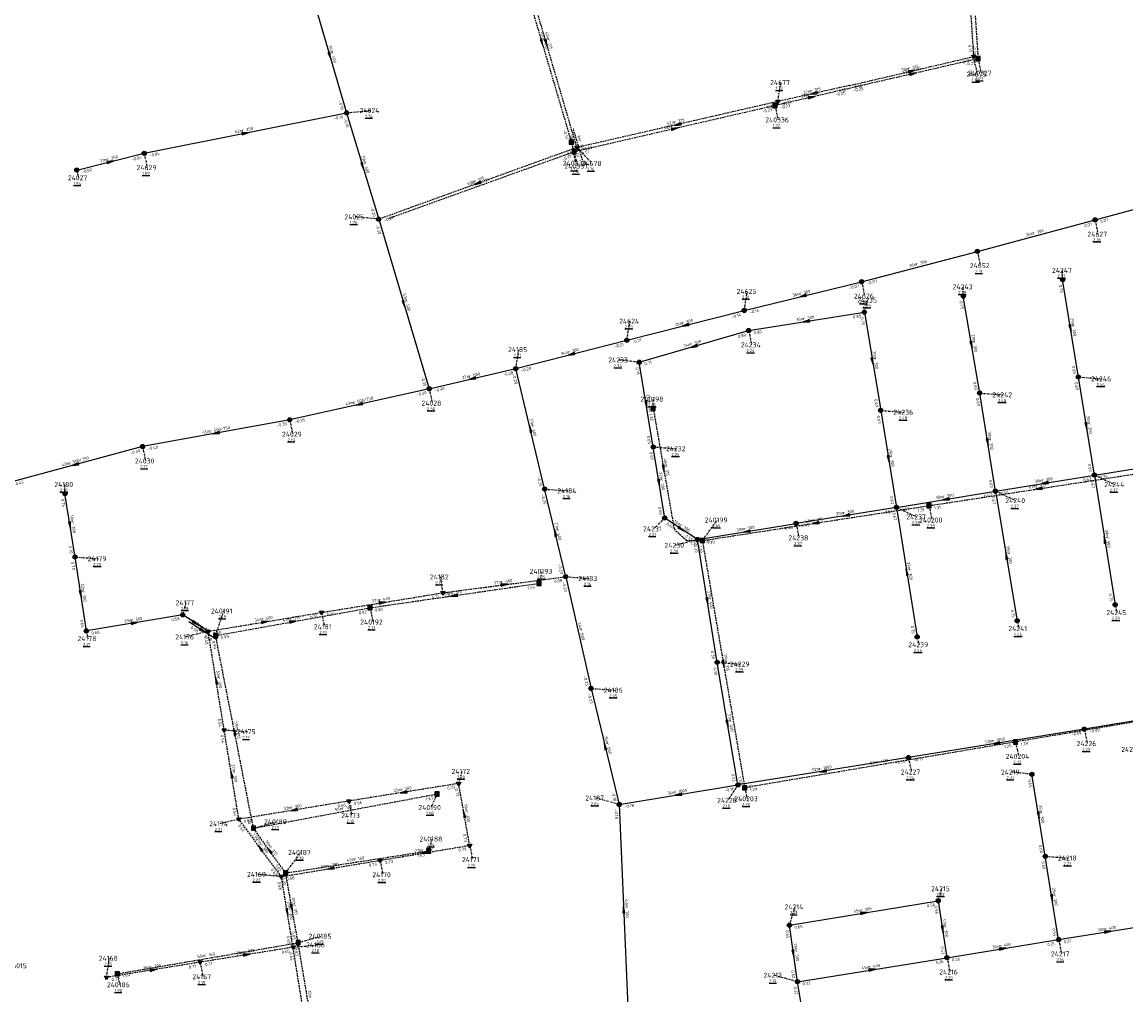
# Model space of a CAD drawing. Extents: x 188323 to 208361, y 565368 to 574910.
# Tile 212 of 256: x 203260 to 203591, y 569995 to 570286. Entities that reach past the tile are written whole.
import ezdxf

# ---------------------------------------------------------------- set-up
doc = ezdxf.new("R2010")
doc.units = 0
doc.linetypes.add('DASHDOT', pattern=[1, 0.5, -0.25, 0, -0.25])
doc.linetypes.add('DASHED', pattern=[0.75, 0.5, -0.25])
doc.layers.get('0').update_dxf_attribs({"linetype": 'CONTINUOUS'})
for name, color, linetype in [('RIO-AFM', 7, 'CONTINUOUS'), ('RIO-BOK', 7, 'CONTINUOUS'), ('RIO-DET', 7, 'CONTINUOUS'), ('RIO-KNP', 7, 'CONTINUOUS'), ('RIO-KNR', 7, 'CONTINUOUS'), ('RIO-LAG_0B', 7, 'CONTINUOUS'), ('RIO-LAG_1B', 7, 'DASHED'), ('RIO-LAG_2B', 7, 'DASHED'), ('RIO-LEN', 7, 'CONTINUOUS'), ('RIO-MVD', 1, 'CONTINUOUS'), ('RIO-VRB', 6, 'DASHDOT'), ('RIO-VRH', 7, 'CONTINUOUS')]:
    doc.layers.add(name, color=color, linetype=linetype)
doc.styles.add('RIO-TXT', font='isocp.shx')

# ---------------------------------------------------------------- blocks, each defined once
blk = doc.blocks.new('L_VHR')
blk.add_lwpolyline([(-0.5, 0), (0.5, 0), (-0.5, 0.15), (-0.5, -0.15), (0.5, 0)])
blk = doc.blocks.new('K_FIC')
blk.add_circle((0, 0), 0.0625)
at = {"style": 'RIO-TXT', "flags": 1}
blk.add_attdef('KNOOPNAAM', (2, 2), '', height=1, dxfattribs=at)
blk = doc.blocks.new('K_IPR')
blk.add_lwpolyline([(-0.5, -0.5), (0.5, -0.5), (0.5, 0.5), (-0.5, 0.5)], close=True)
blk.add_solid([(-0.5, 0.5), (0.5, 0.5), (-0.5, -0.5), (0.5, -0.5)])
at = {"style": 'RIO-TXT', "flags": 1}
blk.add_attdef('KNOOPNAAM', (2, 2), '', height=1, dxfattribs=at)
blk = doc.blocks.new('K_IPG')
blk.add_circle((0, 0), 0.5)
for points in [[(0, 0), (-0.5, 0), (-0.433013, 0.25)], [(0, 0), (-0.433013, -0.25), (-0.5, 0)], [(0, 0), (-0.433013, 0.25), (-0.25, 0.433013)], [(0, 0), (-0.25, -0.433013), (-0.433013, -0.25)], [(0, 0), (-0.25, 0.433013), (0, 0.5)], [(0, 0), (0, -0.5), (-0.25, -0.433013)], [(0, 0), (0, 0.5), (0.25, 0.433013)], [(0, 0), (0.25, 0.433013), (0.433013, 0.25)], [(0, 0), (0.433013, 0.25), (0.5, 0)], [(0, 0), (0.5, 0), (0.433013, -0.25)], [(0, 0), (0.433013, -0.25), (0.25, -0.433013)], [(0, 0), (0.25, -0.433013), (0, -0.5)]]:
    blk.add_solid(points)
at = {"style": 'RIO-TXT', "flags": 1}
blk.add_attdef('KNOOPNAAM', (2, 2), '', height=1, dxfattribs=at)
blk = doc.blocks.new('K_IPD')
blk.add_lwpolyline([(-0.496027, 0.307994), (0.503973, 0.307994), (0.003973, -0.558031)], close=True)
blk.add_solid([(-0.496027, 0.307994), (0.503973, 0.307994), (0.003973, -0.558031)])
at = {"style": 'RIO-TXT', "flags": 1}
blk.add_attdef('KNOOPNAAM', (2, 2), '', height=1, dxfattribs=at)
blk = doc.blocks.new('264_02______240337____240339_')
at = {"layer": 'RIO-LAG_1B'}
blk.add_line((0, 0), (-2.775, 9.421), dxfattribs=at)
at = {"layer": 'RIO-AFM', "style": 'RIO-TXT'}
blk.add_text('r 315', height=0.9, rotation=286.397, dxfattribs=at).set_placement((-1.2122, 5.8881))
at = {"layer": 'RIO-BOK', "style": 'RIO-TXT'}
for p in [(-3.722, 7.6825), (-2.5002, 3.5378)]:
    blk.add_text('-0.51', height=0.9, rotation=286.397, dxfattribs=at).set_placement(p)
at = {"layer": 'RIO-LEN', "style": 'RIO-TXT'}
blk.add_text('3m', height=0.9, rotation=286.397, dxfattribs=at).set_placement((-1.6703, 7.442))
blk = doc.blocks.new('267_02______24176_____24177_')
at = {"layer": 'RIO-LAG_0B'}
blk.add_line((0, 0), (-8.256, 5.319), dxfattribs=at)
at = {"layer": 'RIO-VRH', "xscale": 2, "yscale": 2, "zscale": 2, "rotation": 327.192}
blk.add_blockref('L_VHR', (-4.128, 2.6595), dxfattribs=at)
at = {"layer": 'RIO-AFM', "style": 'RIO-TXT'}
blk.add_text('r 300', height=0.9, rotation=327.192, dxfattribs=at).set_placement((-4.7646, 3.6657))
at = {"layer": 'RIO-BOK', "style": 'RIO-TXT'}
for s, p in [('0.58', (-7.8369, 3.3841)), ('0.48', (-3.7498, 0.7527))]:
    blk.add_text(s, height=0.9, rotation=327.192, dxfattribs=at).set_placement(p)
at = {"layer": 'RIO-LEN', "style": 'RIO-TXT'}
blk.add_text('9m', height=0.9, rotation=327.192, dxfattribs=at).set_placement((-6.1267, 4.5427))

msp = doc.modelspace()

# ---------------------------------------------------------------- linework, layer by layer
at = {"layer": 'RIO-LAG_0B'}
for p, q in [((203347.504, 570293.12), (203357.504, 570258.88)), ((203296.992, 570246.784), (203357.504, 570258.88)), ((203357.504, 570258.88), (203367.104, 570227.072)), ((203276.8, 570241.792), (203296.992, 570246.784)), ((203581.296, 570226.88), (203615.392, 570236.096)), ((203367.104, 570227.072), (203382.208, 570176.384)), ((203546.112, 570217.472), (203581.296, 570226.88)), ((203511.504, 570208.384), (203546.112, 570217.472)), ((203476.4, 570199.808), (203511.504, 570208.384)), ((203576.304, 570179.904), (203571.6, 570209.024)), ((203546.8, 570175.104), (203541.904, 570204.096)), ((203441.296, 570190.912), (203476.4, 570199.808)), ((203477.696, 570193.792), (203512.304, 570199.296)), ((203512.304, 570199.296), (203517.2, 570169.92)), ((203408.096, 570182.4), (203441.296, 570190.912)), ((203444.992, 570184.32), (203477.696, 570193.792)), ((203449.2, 570158.976), (203444.992, 570184.32)), ((203382.208, 570176.384), (203408.096, 570182.4)), ((203416.704, 570146.432), (203408.096, 570182.4)), ((203581.104, 570150.592), (203576.304, 570179.904)), ((203382.208, 570176.384), (203340.496, 570167.104)), ((203551.504, 570145.792), (203546.8, 570175.104)), ((203517.2, 570169.92), (203521.904, 570140.928)), ((203340.496, 570167.104), (203296.496, 570159.104)), ((203296.496, 570159.104), (203256.304, 570148.288)), ((203452.608, 570137.728), (203449.2, 570158.976)), ((203581.104, 570150.592), (203610.592, 570155.328)), ((203551.504, 570145.792), (203581.104, 570150.592)), ((203581.104, 570150.592), (203587.296, 570111.808)), ((203276.304, 570126.08), (203273.296, 570145.024)), ((203423.008, 570120.192), (203416.704, 570146.432)), ((203521.904, 570140.928), (203551.504, 570145.792)), ((203551.504, 570145.792), (203558, 570107.008)), ((203521.904, 570140.928), (203491.904, 570136.128)), ((203521.904, 570140.928), (203528.096, 570102.208)), ((203462.4, 570131.328), (203452.608, 570137.728)), ((203462.4, 570131.328), (203491.904, 570136.128)), ((203468.304, 570094.592), (203462.4, 570131.328)), ((203279.696, 570104), (203276.304, 570126.08)), ((203423.008, 570120.192), (203430.592, 570086.784)), ((203308.496, 570108.8), (203279.696, 570104)), ((203316.096, 570103.872), (203308.496, 570108.8)), ((203474.496, 570057.92), (203468.304, 570094.592)), ((203430.592, 570086.784), (203439.008, 570052.096)), ((203629.792, 570083.072), (203578.096, 570074.624)), ((203578.096, 570074.624), (203525.504, 570066.112)), ((203525.504, 570066.112), (203474.496, 570057.92)), ((203566.4, 570036.608), (203562.4, 570061.12)), ((203439.008, 570052.096), (203474.496, 570057.92)), ((203439.008, 570052.096), (203441.696, 569989.312)), ((203570.4, 570011.712), (203566.4, 570036.608)), ((203489.904, 570016), (203534.4, 570023.296)), ((203534.4, 570023.296), (203536.992, 570006.272)), ((203492.304, 569999.104), (203489.904, 570016)), ((203570.4, 570011.712), (203599.904, 570016.384)), ((203536.992, 570006.272), (203570.4, 570011.712)), ((203492.304, 569999.104), (203536.992, 570006.272)), ((203499.008, 569959.68), (203492.304, 569999.104))]:
    msp.add_line(p, q, dxfattribs=at)
at = {"layer": 'RIO-LAG_1B'}
for p, q in [((203407.088, 570309.76), (203424.72, 570250.112)), ((203543.872, 570311.872), (203546.304, 570275.072)), ((203546.304, 570275.072), (203507.424, 570266.112)), ((203507.424, 570266.112), (203485.616, 570261.056)), ((203485.616, 570261.056), (203425.568, 570247.232)), ((203425.568, 570247.232), (203370.256, 570227.328)), ((203425.568, 570247.232), (203424.72, 570250.112)), ((203531.632, 570141.44), (203597.36, 570151.552)), ((203463.856, 570131.008), (203531.632, 570141.44)), ((203463.856, 570131.008), (203476.544, 570057.088)), ((203364.512, 570110.912), (203415.008, 570118.208)), ((203318.336, 570102.592), (203364.512, 570110.912)), ((203329.664, 570044.992), (203318.336, 570102.592)), ((203630.976, 570083.136), (203557.504, 570070.784)), ((203557.504, 570070.784), (203476.544, 570057.088)), ((203329.664, 570044.992), (203384.512, 570055.232)), ((203339.28, 570031.616), (203329.664, 570044.992)), ((203339.28, 570031.616), (203382.032, 570038.208)), ((203343.008, 570010.752), (203339.28, 570031.616)), ((203288.944, 570001.472), (203343.008, 570010.752)), ((203348.832, 569976.128), (203343.008, 570010.752))]:
    msp.add_line(p, q, dxfattribs=at)
msp.add_lwpolyline([(203449.184, 570170.496), (203455.424, 570134.464), (203459.104, 570131.072), (203463.856, 570131.008)], dxfattribs=at)
at = {"layer": 'RIO-LAG_2B'}
for p, q in [((203540.896, 570337.408), (203544.96, 570275.712)), ((203426.368, 570248.512), (203407.984, 570311.296)), ((203507.904, 570267.072), (203544.96, 570275.712)), ((203507.904, 570267.072), (203486.432, 570262.272)), ((203486.432, 570262.272), (203426.368, 570248.512)), ((203426.368, 570248.512), (203367.104, 570227.072)), ((203386.304, 570115.392), (203423.008, 570120.192)), ((203350, 570109.504), (203386.304, 570115.392)), ((203316.096, 570103.872), (203350, 570109.504)), ((203320.896, 570074.368), (203316.096, 570103.872)), ((203325.296, 570047.68), (203320.896, 570074.368)), ((203391.008, 570058.368), (203358.208, 570053.12)), ((203394.304, 570039.872), (203391.008, 570058.368)), ((203358.208, 570053.12), (203325.296, 570047.68)), ((203338, 570030.528), (203325.296, 570047.68)), ((203367.504, 570035.392), (203394.304, 570039.872)), ((203338, 570030.528), (203367.504, 570035.392)), ((203341.504, 570009.408), (203338, 570030.528)), ((203341.504, 570009.408), (203313.696, 570004.928)), ((203347.2, 569973.888), (203341.504, 570009.408)), ((203313.696, 570004.928), (203285.696, 570000.384))]:
    msp.add_line(p, q, dxfattribs=at)
at = {"layer": 'RIO-VRB'}
for p, q in [((203544.96, 570275.72), (203546.0141, 570270.4371)), ((203546.3, 570275.08), (203547.1806, 570270.782)), ((203486.44, 570262.25), (203487.3206, 570267.948)), ((203485.61, 570261.06), (203486.4906, 570256.762)), ((203357.5, 570258.9), (203364.575, 570259.6)), ((203424.72, 570250.11), (203425.9476, 570243.8423)), ((203425.57, 570247.22), (203426.4506, 570242.922)), ((203426.37, 570248.49), (203430.9172, 570243.7698)), ((203297, 570246.8), (203297.8806, 570242.502)), ((203276.8, 570241.8), (203277.3335, 570239.4716)), ((203367.1, 570227.1), (203360.025, 570227.7978)), ((203581.3, 570226.9), (203582.1806, 570222.602)), ((203546.11, 570217.5), (203546.9906, 570213.202)), ((203571.6, 570209), (203571.5997, 570211.775)), ((203511.5, 570208.4), (203512.3806, 570204.102)), ((203476.4, 570199.8), (203477.2806, 570205.498)), ((203541.9, 570204.1), (203541.8997, 570206.875)), ((203512.3, 570199.3), (203513.3514, 570202.8897)), ((203441.3, 570190.9), (203442.1806, 570196.598)), ((203477.7, 570193.8), (203478.5806, 570189.502)), ((203408.1, 570182.4), (203408.9806, 570188.098)), ((203445, 570184.3), (203438.925, 570184.9981)), ((203576.3, 570179.9), (203583.2675, 570179.3713)), ((203382.2, 570176.4), (203383.0806, 570172.102)), ((203546.8, 570175.1), (203553.7675, 570174.5713)), ((203449.19, 570170.51), (203449.1897, 570173.285)), ((203517.2, 570169.9), (203524.1675, 570169.3713)), ((203340.5, 570167.1), (203341.3806, 570162.802)), ((203296.5, 570159.1), (203297.3806, 570154.802)), ((203449.2, 570159), (203456.1675, 570158.4713)), ((203581.1, 570150.6), (203587.2269, 570147.7622)), ((203273.3, 570145), (203273.2997, 570147.775)), ((203416.7, 570146.4), (203423.6675, 570145.8713)), ((203551.5, 570145.8), (203557.6269, 570142.9622)), ((203531.63, 570141.43), (203532.5106, 570137.132)), ((203521.9, 570140.9), (203528.0269, 570138.0622)), ((203452.6, 570137.7), (203449.3394, 570134.511)), ((203463.86, 570131.03), (203468.4072, 570137.1502)), ((203491.9, 570136.1), (203492.7806, 570131.802)), ((203462.4, 570131.3), (203455.7525, 570129.5779)), ((203276.3, 570126.1), (203283.2675, 570125.5713)), ((203415, 570118.2), (203416.0514, 570121.7897)), ((203386.3, 570115.4), (203385.5917, 570120.113)), ((203423, 570120.2), (203429.9675, 570119.6713)), ((203308.5, 570108.8), (203309.5514, 570112.3897)), ((203587.3, 570111.8), (203587.8335, 570109.4716)), ((203318.34, 570102.58), (203320.759, 570109.9286)), ((203350, 570109.5), (203350.8806, 570105.202)), ((203364.51, 570110.91), (203365.3906, 570106.612)), ((203558, 570107), (203558.5335, 570104.6716)), ((203279.7, 570104), (203280.2335, 570101.6716)), ((203316.1, 570103.9), (203309.4525, 570102.1779)), ((203528.1, 570102.2), (203528.6335, 570099.8716)), ((203468.3, 570094.6), (203475.2675, 570094.0713)), ((203430.6, 570086.8), (203437.5675, 570086.2713)), ((203320.9, 570074.4), (203327.8675, 570073.8713)), ((203578.1, 570074.6), (203578.9806, 570070.302)), ((203557.51, 570070.78), (203558.3906, 570066.482)), ((203525.5, 570066.1), (203526.3806, 570061.802)), ((203391, 570058.4), (203392.0514, 570061.9897)), ((203562.4, 570061.1), (203556.325, 570061.7981)), ((203474.5, 570057.9), (203471.4647, 570053.3376)), ((203476.55, 570057.11), (203477.2571, 570053.7968)), ((203358.2, 570053.1), (203359.0806, 570048.802)), ((203384.52, 570055.25), (203382.7863, 570051.1803)), ((203439, 570052.1), (203432.0321, 570054.0265)), ((203325.3, 570047.7), (203319.5921, 570046.3202)), ((203329.66, 570045.01), (203336.6275, 570046.9387)), ((203382.03, 570038.18), (203383.0814, 570041.7697)), ((203394.3, 570039.9), (203395.1806, 570035.602)), ((203339.28, 570031.64), (203343.8272, 570037.7602)), ((203566.4, 570036.6), (203573.3675, 570036.0713)), ((203367.5, 570035.4), (203368.3806, 570031.102)), ((203338, 570030.5), (203330.925, 570031.1978)), ((203534.4, 570023.3), (203535.4514, 570026.8897)), ((203489.9, 570016), (203491.6352, 570021.4692)), ((203343, 570010.77), (203349.9675, 570012.6987)), ((203341.5, 570009.4), (203348.575, 570010.1)), ((203570.4, 570011.7), (203571.2806, 570007.402)), ((203285.7, 570000.4), (203286.5806, 570006.098)), ((203537, 570006.3), (203537.8806, 570002.002)), ((203313.7, 570004.9), (203314.5806, 570000.602)), ((203288.94, 570001.5), (203289.6471, 569998.1868)), ((203492.3, 569999.1), (203485.3321, 570001.0265))]:
    msp.add_line(p, q, dxfattribs=at)

# ---------------------------------------------------------------- block references
at = {"layer": 'RIO-DET'}
for name, p in [('264_02______240337____240339_', (203428.064, 570244.736)), ('267_02______24176_____24177_', (203318.592, 570101.376))]:
    msp.add_blockref(name, p, dxfattribs=at)
at = {"layer": 'RIO-KNP', "xscale": 1.25, "yscale": 1.25, "zscale": 1.25}
for name, p in [('K_IPD', (203544.96, 570275.712)), ('K_IPR', (203546.304, 570275.072)), ('K_FIC', (203507.904, 570267.072)), ('K_FIC', (203507.424, 570266.112)), ('K_IPR', (203485.616, 570261.056)), ('K_IPD', (203486.432, 570262.272)), ('K_IPG', (203357.504, 570258.88)), ('K_IPR', (203424.72, 570250.112)), ('K_IPG', (203296.992, 570246.784)), ('K_IPR', (203425.568, 570247.232)), ('K_IPD', (203426.368, 570248.512)), ('K_IPG', (203276.8, 570241.792)), ('K_IPG', (203367.104, 570227.072)), ('K_FIC', (203370.256, 570227.328)), ('K_IPG', (203581.296, 570226.88)), ('K_IPG', (203546.112, 570217.472)), ('K_IPG', (203511.504, 570208.384)), ('K_IPG', (203571.6, 570209.024)), ('K_IPG', (203541.904, 570204.096)), ('K_IPG', (203476.4, 570199.808)), ('K_IPG', (203512.304, 570199.296)), ('K_IPG', (203477.696, 570193.792)), ('K_IPG', (203441.296, 570190.912)), ('K_IPG', (203444.992, 570184.32)), ('K_IPG', (203408.096, 570182.4)), ('K_IPG', (203576.304, 570179.904)), ('K_IPG', (203382.208, 570176.384)), ('K_IPG', (203546.8, 570175.104)), ('K_IPR', (203449.184, 570170.496)), ('K_IPG', (203340.496, 570167.104)), ('K_IPG', (203517.2, 570169.92)), ('K_IPG', (203296.496, 570159.104)), ('K_IPG', (203449.2, 570158.976)), ('K_IPG', (203581.104, 570150.592)), ('K_IPG', (203273.296, 570145.024)), ('K_IPG', (203416.704, 570146.432)), ('K_IPG', (203551.504, 570145.792)), ('K_IPG', (203521.904, 570140.928)), ('K_IPR', (203531.632, 570141.44)), ('K_IPG', (203452.608, 570137.728)), ('K_IPG', (203491.904, 570136.128)), ('K_IPG', (203462.4, 570131.328)), ('K_IPR', (203463.856, 570131.008)), ('K_IPG', (203276.304, 570126.08)), ('K_IPR', (203415.008, 570118.208)), ('K_IPG', (203423.008, 570120.192)), ('K_IPD', (203386.304, 570115.392)), ('K_IPR', (203364.512, 570110.912)), ('K_IPG', (203587.296, 570111.808)), ('K_IPG', (203308.496, 570108.8)), ('K_IPD', (203350, 570109.504)), ('K_IPG', (203558, 570107.008)), ('K_IPG', (203279.696, 570104)), ('K_IPD', (203316.096, 570103.872)), ('K_IPR', (203318.336, 570102.592)), ('K_IPG', (203528.096, 570102.208)), ('K_IPG', (203468.304, 570094.592)), ('K_IPG', (203430.592, 570086.784)), ('K_IPG', (203578.096, 570074.624)), ('K_IPD', (203320.896, 570074.368)), ('K_IPR', (203557.504, 570070.784)), ('K_IPG', (203525.504, 570066.112)), ('K_IPD', (203391.008, 570058.368)), ('K_IPG', (203562.4, 570061.12)), ('K_IPR', (203384.512, 570055.232)), ('K_IPG', (203474.496, 570057.92)), ('K_IPR', (203476.544, 570057.088)), ('K_IPD', (203358.208, 570053.12)), ('K_IPG', (203439.008, 570052.096)), ('K_IPD', (203325.296, 570047.68)), ('K_IPR', (203329.664, 570044.992)), ('K_IPD', (203394.304, 570039.872)), ('K_IPD', (203367.504, 570035.392)), ('K_IPR', (203382.032, 570038.208)), ('K_IPG', (203566.4, 570036.608)), ('K_IPD', (203338, 570030.528)), ('K_IPR', (203339.28, 570031.616)), ('K_IPG', (203534.4, 570023.296)), ('K_IPG', (203489.904, 570016)), ('K_IPD', (203341.504, 570009.408)), ('K_IPR', (203343.008, 570010.752)), ('K_IPG', (203570.4, 570011.712)), ('K_IPG', (203536.992, 570006.272)), ('K_IPD', (203313.696, 570004.928)), ('K_IPD', (203285.696, 570000.384)), ('K_IPR', (203288.944, 570001.472)), ('K_IPG', (203492.304, 569999.104))]:
    msp.add_blockref(name, p, dxfattribs=at)
at = {"layer": 'RIO-VRH', "xscale": 2, "yscale": 2, "zscale": 2}
for p, rotation in [((203415.905, 570279.95), 286.465), ((203417.175, 570279.885), 286.3317), ((203352.5, 570276), 286.3062), ((203526.43, 570271.41), 13.0926), ((203526.865, 570270.6), 372.9793), ((203496.52, 570263.59), 373.0547), ((203497.17, 570264.675), 192.7337), ((203455.59, 570254.14), 372.9794), ((203456.405, 570255.37), 192.9006), ((203327.25, 570252.85), 11.3088), ((203286.9, 570244.3), 13.9013), ((203362.3, 570243), 286.8058), ((203396.735, 570237.795), 199.842), ((203493.95, 570204.1), 193.7657), ((203374.65, 570201.75), 286.5925), ((203458.85, 570195.35), 194.2267), ((203495, 570196.55), 189.0312), ((203573.95, 570194.45), 279.1829), ((203461.35, 570189.05), 196.198), ((203544.35, 570189.6), 279.5985), ((203424.7, 570186.65), 194.3592), ((203514.75, 570184.6), 279.4705), ((203395.15, 570179.4), 193.0418), ((203361.35, 570171.75), 192.5712), ((203447.1, 570171.65), 279.4337), ((203412.4, 570164.4), 103.4433), ((203578.7, 570165.25), 279.3118), ((203318.5, 570163.1), 190.3038), ((203549.15, 570160.45), 279.1213), ((203519.55, 570155.4), 279.214), ((203276.4, 570153.7), 195.0363), ((203452.305, 570152.475), 279.8075), ((203450.9, 570148.35), 279.0775), ((203566.3, 570148.2), 189.2101), ((203564.495, 570146.475), 188.7263), ((203536.7, 570143.35), 189.3986), ((203506.9, 570138.5), 189.0894), ((203274.8, 570135.55), 279.0275), ((203457.5, 570134.5), 326.8564), ((203497.745, 570136.23), 188.7237), ((203419.85, 570133.3), 103.5283), ((203477.15, 570133.7), 189.2408), ((203584.2, 570131.2), 459.0869), ((203554.75, 570126.4), 459.5183), ((203525, 570121.55), 459.11), ((203404.65, 570117.8), 7.4507), ((203278, 570115.05), 278.7544), ((203389.755, 570114.555), 188.215), ((203368.15, 570112.45), 9.2309), ((203465.35, 570112.95), 279.1411), ((203294.1, 570106.4), 369.4614), ((203312.3, 570106.35), 327.192), ((203333.05, 570106.7), 9.3791), ((203341.425, 570106.745), 10.2263), ((203470.205, 570094.07), 279.7492), ((203318.5, 570089.15), 99.2499), ((203471.4, 570076.25), 279.597), ((203324, 570073.795), 101.1321), ((203434.8, 570069.45), 463.6158), ((203551.8, 570070.35), 189.1785), ((203323.1, 570061.05), 99.366), ((203500, 570062), 189.1332), ((203374.6, 570055.75), 189.1779), ((203456.75, 570055), 189.2781), ((203341.75, 570050.4), 189.3201), ((203392.65, 570049.15), 100.122), ((203564.4, 570048.85), 279.2808), ((203331.65, 570039.1), 126.4465), ((203334.47, 570038.325), 125.7413), ((203380.9, 570037.65), 189.5307), ((203352.75, 570032.95), 189.4299), ((203568.4, 570024.15), 279.1343), ((203339.75, 570019.95), 279.4264), ((203341.14, 570021.205), 280.1147), ((203440.35, 570020.7), 452.4707), ((203512.15, 570019.65), 9.3152), ((203535.7, 570014.8), 278.7037), ((203585.15, 570014.05), 9.0515), ((203553.7, 570009), 9.183), ((203327.6, 570007.15), 369.1938), ((203491.1, 570007.55), 278.0909), ((203299.7, 570002.65), 369.1293), ((203514.65, 570002.7), 9.1493)]:
    msp.add_blockref('L_VHR', p, dxfattribs=dict(at, rotation=rotation))

# ---------------------------------------------------------------- texts
at = {"layer": 'RIO-AFM', "style": 'RIO-TXT'}
for s, rotation, p in [('r 315', 286.465, (203416.1733, 570280.8744)), ('r 315', 286.3317, (203417.4464, 570280.8091)), ('r 400', 286.3062, (203352.7629, 570276.921)), ('r 315', 13.0926, (203525.5277, 570271.7135)), ('r 400', 372.9793, (203525.9603, 570270.917)), ('r 400', 373.0547, (203495.6163, 570263.9005)), ('r 315', 372.7337, (203496.2679, 570264.9904)), ('r 315', 372.9006, (203455.4989, 570255.6949)), ('r 250', 11.3088, (203326.3577, 570253.1814)), ('r 400', 372.9794, (203454.6836, 570254.4637)), ('r 250', 13.9013, (203285.9934, 570244.5907)), ('r 400', 286.8058, (203362.554, 570243.9233)), ('r 315', 379.842, (203395.7962, 570238.0085)), ('r 400', 379.8046, (203396.9768, 570237.4728)), ('r 300', 14.9542, (203562.7931, 570222.4739)), ('r 300', 14.7299, (203527.8944, 570213.2276)), ('r 300', 13.7657, (203493.0443, 570204.3929)), ('r 500', 286.5925, (203374.9134, 570202.6743)), ('r 300', 9.0312, (203494.1214, 570196.9166)), ('r 300', 14.2267, (203457.9417, 570195.6355)), ('r 300', 279.1829, (203574.3231, 570195.3311)), ('r 300', 16.198, (203460.4327, 570189.3042)), ('r 300', 14.3592, (203423.791, 570186.9334)), ('r 300', 279.5985, (203544.7167, 570190.4837)), ('r 300', 279.4705, (203515.1188, 570185.4831)), ('r 600', 13.0418, (203394.2477, 570179.7042)), ('e 500/750', 372.5712, (203359.3933, 570171.8385)), ('r 300', 279.4337, (203447.468, 570172.5326)), ('e 500/750', 370.3038, (203316.5483, 570163.2665)), ('r 600', 283.4432, (203412.7088, 570165.3073)), ('r 300', 279.3118, (203579.0712, 570166.1321)), ('r 300', 279.1213, (203549.5241, 570161.3309)), ('e 500/750', 375.0363, (203274.4414, 570153.704)), ('r 300', 279.214, (203519.9226, 570156.2814)), ('r 315', 279.8075, (203452.6707, 570153.3604)), ('r 300', 279.0775, (203451.2722, 570149.2302)), ('r 315', 8.7263, (203563.6181, 570146.8463)), ('r 300', 9.2101, (203565.4202, 570148.5639)), ('r 300', 9.3986, (203535.8189, 570143.7109)), ('r 300', 369.0894, (203506.0192, 570138.8747)), ('r 300', 279.0275, (203275.1722, 570136.4298)), ('r 300', 326.8564, (203457.0965, 570135.3645)), ('r 300', 9.2408, (203476.2698, 570134.0634)), ('r 315', 8.7237, (203496.8684, 570136.6013)), ('r 600', 283.5283, (203420.1544, 570134.2069)), ('r 300', 279.0869, (203584.5777, 570132.081)), ('r 300', 279.5183, (203555.121, 570127.284)), ('r 300', 279.11, (203525.3773, 570122.4313)), ('r 400', 7.4507, (203403.7818, 570118.1907)), ('r 300', 278.7544, (203278.3775, 570115.9279)), ('r 315', 8.215, (203388.8817, 570114.9341)), ('r 400', 9.2309, (203367.2702, 570112.8136)), ('r 400', 279.1411, (203465.7262, 570113.8312)), ('r 400', 9.3791, (203332.1692, 570107.0613)), ('r 315', 10.2263, (203340.539, 570107.0932)), ('r 300', 369.4614, (203293.217, 570106.7686)), ('r 800', 282.8269, (203427.1178, 570104.4036)), ('r 315', 279.7492, (203470.5836, 570094.9573)), ('r 300', 279.2499, (203318.8722, 570090.0319)), ('r 400', 279.597, (203471.7692, 570077.1341)), ('r 315', 281.1321, (203324.352, 570074.6902)), ('r 1000', 369.1785, (203550.6511, 570070.6872)), ('r 800', 283.6158, (203435.1058, 570070.3578)), ('r 400', 369.5829, (203516.1431, 570064.3282)), ('r 1000', 369.1332, (203498.8516, 570062.3377)), ('r 300', 279.366, (203323.4695, 570061.9321)), ('r 300', 369.1779, (203373.7186, 570056.1242)), ('r 1000', 9.2781, (203455.6033, 570055.3193)), ('r 300', 369.3201, (203340.8677, 570050.7721)), ('r 160', 10.5719, (203356.2018, 570050.4729)), ('r 300', 280.122, (203393.0053, 570050.0364)), ('r 300', 279.2808, (203564.7701, 570049.7316)), ('r 300', 306.4465, (203331.5758, 570040.0528)), ('r 315', 305.7413, (203334.4064, 570039.2776)), ('r 300', 9.5307, (203380.0184, 570038.009)), ('r 160', 8.6969, (203359.7786, 570035.2817)), ('r 300', 9.4299, (203351.869, 570033.3105)), ('r 300', 279.1343, (203568.7725, 570025.0306)), ('r 300', 279.4264, (203340.1168, 570020.8323)), ('r 315', 280.1147, (203341.4961, 570022.092)), ('r 700', 272.4707, (203440.8341, 570021.5318)), ('r 300', 9.3152, (203511.2694, 570020.0122)), ('r 300', 278.7037, (203536.0766, 570015.6776)), ('r 400', 9.0515, (203584.2715, 570014.4163)), ('r 400', 9.183, (203552.8203, 570009.3643)), ('r 160', 9.7292, (203315.0872, 570006.4909)), ('r 300', 369.1938, (203326.7185, 570007.5223)), ('r 300', 278.0909, (203491.4859, 570008.4235)), ('r 300', 369.1293, (203298.8192, 570003.0234)), ('r 400', 9.1493, (203513.7708, 570003.0648))]:
    msp.add_text(s, height=0.9, rotation=rotation, dxfattribs=at).set_placement(p)
at = {"layer": 'RIO-BOK', "style": 'RIO-TXT'}
for s, rotation, p in [('0.17', 273.7845, (203543.3655, 570279.182)), ('-0.29', 273.7897, (203544.6534, 570279.0797)), ('0.17', 13.0926, (203541.8092, 570273.5498)), ('-0.29', 372.9793, (203542.6145, 570272.817)), ('0.18', 13.0926, (203509.5806, 570266.0535)), ('-0.25', 373.0547, (203503.7503, 570263.8414)), ('0.18', 372.7337, (203504.734, 570264.9612)), ('-0.25', 372.9793, (203509.1091, 570265.0713)), ('-0.10', 286.3062, (203355.025, 570262.4473)), ('-0.23', 372.9794, (203481.9212, 570258.8104)), ('0.05', 372.9006, (203483.2741, 570260.1263)), ('-0.23', 373.0547, (203487.2905, 570260.0135)), ('0.05', 372.7337, (203488.1146, 570261.1941)), ('-0.10', 11.3088, (203353.7538, 570256.723)), ('-0.10', 286.8058, (203356.5654, 570257.1548)), ('-0.51', 286.465, (203422.2512, 570253.6558)), ('-0.09', 286.3317, (203423.9113, 570252.0421)), ('-0.04', 11.3088, (203298.6472, 570245.7017)), ('-0.09', 379.842, (203422.9761, 570245.8165)), ('-0.17', 372.9794, (203427.2491, 570246.1713)), ('-0.09', 372.9006, (203428.0477, 570247.439)), ('-0.04', 13.9013, (203293.3557, 570244.4557)), ('-0.17', 379.8046, (203422.1751, 570244.5461)), ('-0.02', 13.9013, (203278.4952, 570240.7773)), ('-0.20', 286.8058, (203364.5925, 570230.6256)), ('-0.20', 379.842, (203368.8924, 570226.2594)), ('0.07', 15.0971, (203583.0161, 570225.9129)), ('-0.20', 286.5925, (203366.1589, 570225.3582)), ('0.07', 14.9542, (203578.2209, 570224.6284)), ('-0.07', 13.7657, (203507.8505, 570206.0644)), ('-0.07', 14.7299, (203513.2098, 570207.402)), ('0.75', 279.1829, (203570.4421, 570207.3942)), ('0.75', 279.5985, (203540.7538, 570202.4858)), ('-0.14', 14.2267, (203472.7689, 570197.435)), ('-0.14', 13.7657, (203478.0927, 570198.7733)), ('0.85', 9.0312, (203509.0033, 570197.3584)), ('0.75', 279.4705, (203511.1502, 570197.6884)), ('-0.21', 14.2267, (203443.0009, 570189.887)), ('0.80', 16.198, (203474.6717, 570191.4623)), ('0.80', 9.0312, (203479.3022, 570192.6371)), ('-0.21', 14.3592, (203437.6743, 570188.5266)), ('0.71', 16.198, (203446.7348, 570183.3461)), ('-0.28', 13.0418, (203404.4206, 570180.1106)), ('-0.28', 14.3592, (203409.8033, 570181.3909)), ('0.71', 279.4337, (203443.8492, 570182.6891)), ('0.69', 279.1829, (203574.3666, 570183.1933)), ('-0.30', 286.5925, (203379.7175, 570179.9388)), ('-0.28', 283.4432, (203407.0646, 570180.7126)), ('0.69', 279.5985, (203544.8427, 570178.3791)), ('0.69', 279.3118, (203575.1457, 570178.2916)), ('-0.30', 372.5712, (203378.4979, 570174.165)), ('-0.30', 13.0418, (203383.8796, 570175.352)), ('0.69', 279.4705, (203515.2502, 570173.184)), ('0.69', 279.1213, (203545.6404, 570173.4954)), ('1.32', 279.8075, (203448.0497, 570168.8916)), ('0.69', 279.214, (203516.043, 570168.2935)), ('-0.35', 370.3038, (203336.7123, 570165.0145)), ('-0.35', 372.5712, (203342.1716, 570166.0393)), ('0.65', 279.4337, (203447.2498, 570162.2845)), ('-0.40', 375.0363, (203292.8976, 570156.7072)), ('-0.40', 370.3038, (203298.1284, 570157.974)), ('0.65', 279.0775, (203448.0392, 570157.3963)), ('0.63', 279.3118, (203579.1592, 570153.8894)), ('-0.45', 375.0363, (203258.0157, 570147.3122)), ('-0.25', 283.4432, (203414.4059, 570150.0676)), ('0.63', 279.1213, (203549.5702, 570149.0959)), ('0.63', 9.2101, (203577.8091, 570148.6481)), ('0.67', 279.0869, (203579.9394, 570148.9961)), ('0.75', 9.0515, (203582.7026, 570149.4377)), ('-0.25', 283.5283, (203415.6671, 570144.711)), ('0.57', 9.3986, (203548.2154, 570143.8372)), ('0.57', 9.2101, (203553.1058, 570144.6421)), ('0.75', 279.0275, (203272.1378, 570143.3973)), ('0.63', 279.214, (203519.9647, 570144.1925)), ('1.31', 8.7263, (203533.226, 570140.2586)), ('0.67', 279.5183, (203550.3515, 570144.1874)), ('0.60', 279.0775, (203450.6676, 570140.9966)), ('0.51', 369.0894, (203518.6033, 570138.9719)), ('0.67', 279.11, (203520.7401, 570139.2956)), ('0.51', 9.3986, (203523.5096, 570139.7474)), ('1.31', 8.7237, (203528.323, 570139.5061)), ('0.60', 326.8564, (203453.0077, 570135.7627)), ('0.45', 9.2408, (203488.6099, 570134.1462)), ('0.45', 369.0894, (203493.5041, 570134.9398)), ('0.55', 326.8564, (203458.6566, 570132.0787)), ('0.39', 9.2408, (203464.0064, 570130.143)), ('0.70', 279.0275, (203274.369, 570129.398)), ('1.30', 359.5176, (203460.2888, 570129.6608)), ('0.39', 279.1411, (203461.2409, 570129.695)), ('1.30', 279.7492, (203462.718, 570129.4128)), ('1.30', 8.7237, (203465.4559, 570129.8585)), ('0.70', 278.7544, (203275.1301, 570124.5029)), ('-0.23', 283.5283, (203420.6943, 570123.8626)), ('0.08', 7.4507, (203419.6508, 570118.35)), ('-0.23', 282.8269, (203421.9465, 570118.5238)), ('0.21', 7.4507, (203387.8695, 570114.1934)), ('1.03', 8.215, (203411.6758, 570116.3055)), ('0.75', 279.0869, (203585.3782, 570115.0977)), ('0.21', 9.2309, (203383.0101, 570113.4469)), ('0.34', 9.3791, (203346.7151, 570107.5384)), ('0.34', 9.2309, (203351.6062, 570108.3427)), ('0.82', 10.2263, (203361.2545, 570108.9)), ('0.82', 8.215, (203366.0955, 570109.7244)), ('0.75', 279.5183, (203556.0534, 570110.2835)), ('0.66', 278.7544, (203277.7868, 570107.3069)), ('0.58', 369.4614, (203305.2163, 570106.8499)), ('0.75', 279.11, (203526.1768, 570105.4971)), ('0.66', 369.4614, (203281.3116, 570102.8502)), ('0.48', 279.2499, (203314.944, 570102.2928)), ('0.48', 9.3791, (203317.7092, 570102.7469)), ('0.99', 10.2263, (203319.9661, 570101.4508)), ('0.99', 281.1321, (203317.2374, 570100.9357)), ('0.30', 279.1411, (203466.3738, 570097.8956)), ('0.30', 279.597, (203467.1538, 570092.9858)), ('-0.23', 282.8269, (203428.3438, 570090.4915)), ('-0.23', 283.6158, (203429.5697, 570085.1095)), ('0.54', 279.2499, (203318.9629, 570077.6919)), ('0.54', 279.366, (203319.7473, 570072.7905)), ('-0.09', 369.1785, (203574.2712, 570072.5947)), ('-0.09', 369.3355, (203579.7091, 570073.4467)), ('1.29', 369.5829, (203554.2242, 570068.8558)), ('1.29', 369.5574, (203559.1235, 570069.6329)), ('-0.13', 369.1332, (203521.6701, 570064.0968)), ('-0.13', 369.1785, (203527.1059, 570064.9422)), ('0.22', 279.597, (203472.5477, 570061.18)), ('1.29', 279.7492, (203474.6125, 570060.3892)), ('0.65', 279.2808, (203561.2449, 570059.4922)), ('0.73', 369.1779, (203387.7061, 570056.4687)), ('0.73', 280.122, (203389.8686, 570056.7754)), ('-0.18', 283.6158, (203436.6942, 570055.7598)), ('-0.16', 9.2781, (203470.6785, 570055.8571)), ('-0.16', 369.1332, (203476.105, 570056.741)), ('1.29', 369.5829, (203478.1641, 570055.9636)), ('0.66', 369.3201, (203354.9111, 570051.1606)), ('0.66', 369.1779, (203359.8059, 570051.9422)), ('1.67', 10.5719, (203381.2766, 570053.2204)), ('-0.18', 9.2781, (203440.6072, 570050.944)), ('0.60', 279.366, (203323.3546, 570050.9869)), ('-0.18', 272.4707, (203437.6623, 570050.6405)), ('0.62', 306.4465, (203325.0064, 570045.7421)), ('0.60', 369.3201, (203326.9088, 570046.5462)), ('1.00', 281.1321, (203327.6338, 570048.2395)), ('1.00', 305.7413, (203329.3424, 570043.0559)), ('0.79', 280.122, (203392.3062, 570043.1599)), ('0.79', 9.5307, (203391.0206, 570037.9298)), ('0.60', 279.2808, (203564.458, 570039.8898)), ('1.63', 8.6969, (203378.7221, 570036.2577)), ('0.68', 306.4465, (203334.7682, 570032.539)), ('1.02', 305.7413, (203336.0713, 570033.7165)), ('0.73', 9.4299, (203364.2171, 570033.4355)), ('0.73', 9.5307, (203369.1123, 570034.2511)), ('0.60', 279.1343, (203565.2408, 570034.9952)), ('1.02', 280.1147, (203338.1484, 570030.0156)), ('0.68', 9.4299, (203339.6103, 570029.3483)), ('0.68', 279.4264, (203336.849, 570028.8893)), ('0.56', 9.3152, (203531.1126, 570021.342)), ('0.56', 278.7037, (203533.2287, 570021.7039)), ('0.65', 9.3152, (203491.5079, 570014.8451)), ('0.65', 279.4264, (203339.5475, 570012.6844)), ('0.83', 280.1147, (203341.008, 570014.0313)), ('0.65', 278.0909, (203488.7117, 570014.4165)), ('0.55', 279.1343, (203568.4667, 570014.9946)), ('0.83', 279.5777, (203341.8532, 570009.1562)), ('0.53', 278.7037, (203535.0864, 570009.6087)), ('0.21', 9.183, (203567.1082, 570009.7496)), ('0.21', 9.0515, (203572.0026, 570010.5377)), ('0.65', 369.1938, (203338.2068, 570007.4645)), ('0.65', 279.1299, (203340.3406, 570007.7952)), ('0.26', 9.183, (203538.6053, 570005.1414)), ('0.71', 369.1293, (203310.4051, 570002.9684)), ('0.71', 369.1938, (203315.3062, 570003.7427)), ('0.26', 9.1493, (203533.7076, 570004.3516)), ('0.77', 369.1293, (203287.3049, 569999.2409)), ('1.59', 9.7292, (203290.5563, 570000.3567)), ('0.62', 278.0909, (203490.4219, 570002.4289)), ('0.32', 279.659, (203491.1555, 569997.4846)), ('0.32', 9.1493, (203493.9046, 569997.9404))]:
    msp.add_text(s, height=0.9, rotation=rotation, dxfattribs=at).set_placement(p)
at = {"layer": 'RIO-KNR', "style": 'RIO-TXT'}
for s, p in [('24675', (203542.8266, 570269.6871)), ('240327', (203543.3556, 570270.032)), ('24677', (203484.1331, 570267.198)), ('24024', (203361.3875, 570258.85)), ('240336', (203482.6656, 570256.012)), ('240339', (203422.1226, 570243.0923)), ('240337', (203422.6256, 570242.172)), ('24678', (203427.7297, 570243.0198)), ('24027', (203274.146, 570238.7216)), ('24629', (203294.6931, 570241.752)), ('24025', (203356.8375, 570227.0478)), ('24627', (203578.9931, 570221.852)), ('24652', (203543.8031, 570212.452)), ('24247', (203568.4122, 570211.025)), ('24243', (203538.7122, 570206.125)), ('24625', (203474.0931, 570204.748)), ('24626', (203509.1931, 570203.352)), ('24235', (203510.1639, 570202.1397)), ('24624', (203438.9931, 570195.848)), ('24185', (203405.7931, 570187.348)), ('24234', (203475.3931, 570188.752)), ('24233', (203435.7375, 570184.2481)), ('24246', (203580.08, 570178.6213)), ('24242', (203550.58, 570173.8213)), ('24028', (203379.8931, 570171.352)), ('240198', (203445.3647, 570172.535)), ('24236', (203520.98, 570168.6213)), ('24029', (203338.1931, 570162.052)), ('24232', (203452.98, 570157.7213)), ('24030', (203294.1931, 570154.052)), ('24180', (203270.1122, 570147.025)), ('24244', (203584.0394, 570147.0122)), ('24184', (203420.48, 570145.1213)), ('24240', (203554.4394, 570142.2122)), ('240199', (203464.5822, 570136.4002)), ('24237', (203524.8394, 570137.3122)), ('24231', (203446.1519, 570133.761)), ('240200', (203528.6856, 570136.382)), ('24238', (203489.5931, 570131.052)), ('24230', (203452.565, 570128.8279)), ('24179', (203280.08, 570124.8213)), ('240193', (203412.2264, 570121.0397)), ('24182', (203382.4042, 570119.363)), ('24183', (203426.78, 570118.9213)), ('24177', (203306.3639, 570111.6397)), ('240191', (203316.934, 570109.1786)), ('24245', (203584.646, 570108.7216)), ('24181', (203347.6931, 570104.452)), ('240192', (203361.5656, 570105.862)), ('24241', (203555.346, 570103.9216)), ('24178', (203277.046, 570100.9216)), ('24176', (203306.265, 570101.4279)), ('24239', (203525.446, 570099.1216)), ('24229', (203472.08, 570093.3213)), ('24186', (203434.38, 570085.5213)), ('24175', (203324.68, 570073.1213)), ('24226', (203575.7931, 570069.552)), ('24222', (203589.1122, 570067.825)), ('240204', (203554.5656, 570065.732)), ('24172', (203388.8639, 570061.2397)), ('24227', (203523.1931, 570061.052)), ('24219', (203553.1375, 570061.0481)), ('24187', (203428.8446, 570053.2765)), ('24228', (203468.2772, 570052.5876)), ('240203', (203473.4321, 570053.0468)), ('24173', (203355.8931, 570048.052)), ('240190', (203378.9613, 570050.4303)), ('24174', (203316.4046, 570045.5702)), ('240189', (203332.8025, 570046.1887)), ('240188', (203379.2564, 570041.0197)), ('240187', (203340.0022, 570037.0102)), ('24171', (203391.9931, 570034.852)), ('24218', (203570.18, 570035.3213)), ('24169', (203327.7375, 570030.4478)), ('24170', (203365.1931, 570030.352)), ('24215', (203532.2639, 570026.1397)), ('24214', (203488.4477, 570020.7192)), ('240185', (203346.1425, 570011.9487)), ('24166', (203345.3875, 570009.35)), ('24168', (203283.3931, 570005.348)), ('24217', (203568.0931, 570006.652)), ('26015', (203256.3607, 570003.13)), ('24216', (203534.6931, 570001.252)), ('24167', (203311.3931, 569999.852)), ('24213', (203482.1446, 570000.2765)), ('240186', (203285.8221, 569997.4368))]:
    msp.add_text(s, height=1.5, dxfattribs=at).set_placement(p)
at = {"layer": 'RIO-LEN', "style": 'RIO-TXT'}
for s, rotation, p in [('62m', 286.465, (203415.5601, 570282.9455)), ('65m', 286.3317, (203416.838, 570282.8816)), ('36m', 286.3062, (203352.1553, 570278.9938)), ('38m', 13.0926, (203523.4239, 570271.2241)), ('40m', 372.9793, (203523.8558, 570270.4305)), ('22m', 373.0547, (203493.5124, 570263.4112)), ('22m', 372.7337, (203494.1614, 570264.5129)), ('62m', 11.3088, (203324.2396, 570252.7578)), ('62m', 372.9794, (203452.5791, 570253.9772)), ('62m', 372.9006, (203453.3938, 570255.2113)), ('21m', 13.9013, (203283.8966, 570244.0717)), ('33m', 286.8058, (203361.9285, 570245.9907)), ('63m', 379.842, (203393.765, 570237.2739)), ('59m', 379.8046, (203394.945, 570236.7396)), ('36m', 14.9542, (203560.7062, 570221.9165)), ('36m', 14.7299, (203525.8054, 570212.6783)), ('53m', 286.5925, (203374.2955, 570204.744)), ('36m', 13.7657, (203490.9463, 570203.8788)), ('35m', 9.0312, (203491.9882, 570196.5775)), ('29m', 279.1829, (203573.9774, 570197.4632)), ('36m', 14.2267, (203455.8479, 570195.1046)), ('29m', 279.5985, (203544.3555, 570192.6133)), ('34m', 14.3592, (203421.6985, 570186.3977)), ('34m', 16.198, (203458.3585, 570188.7016)), ('30m', 279.4705, (203514.7623, 570187.6135)), ('27m', 13.0418, (203392.1434, 570179.2167)), ('26m', 279.4337, (203447.113, 570174.6632)), ('43m', 372.5712, (203357.2854, 570171.367)), ('30m', 279.3118, (203578.7206, 570168.2635)), ('37m', 283.4432, (203412.2056, 570167.4079)), ('45m', 370.3038, (203314.4234, 570162.8788)), ('30m', 279.1213, (203549.1806, 570163.4634)), ('29m', 279.214, (203519.5757, 570158.4134)), ('46m', 279.8075, (203452.3017, 570155.4887)), ('42m', 375.0363, (203272.3557, 570153.1422)), ('22m', 279.0775, (203450.9304, 570151.363)), ('30m', 9.2101, (203563.288, 570148.2181)), ('67m', 8.7263, (203561.4831, 570146.5185)), ('30m', 9.3986, (203533.6879, 570143.3582)), ('19m', 279.0275, (203274.8323, 570138.5629)), ('30m', 369.0894, (203503.8866, 570138.5321)), ('27m', 283.5283, (203419.6481, 570136.3068)), ('12m', 326.8564, (203455.2872, 570136.5444)), ('30m', 9.2408, (203474.1379, 570133.7165)), ('69m', 8.7237, (203494.7334, 570136.2737)), ('39m', 279.0869, (203584.2355, 570134.2137)), ('39m', 279.5183, (203554.7628, 570129.4141)), ('39m', 279.11, (203525.0342, 570124.5638)), ('22m', 278.7544, (203278.0477, 570118.0625)), ('37m', 7.4507, (203401.64, 570117.9106)), ('51m', 8.215, (203386.7438, 570114.6254)), ('37m', 279.1411, (203465.382, 570115.9636)), ('37m', 9.2309, (203365.1382, 570112.467)), ('29m', 369.4614, (203291.0866, 570106.4121)), ('34m', 9.3791, (203330.0381, 570106.7092)), ('47m', 10.2263, (203338.4133, 570106.7097)), ('34m', 282.8269, (203426.6372, 570106.5095)), ('75m', 279.7492, (203470.2168, 570097.0859)), ('30m', 279.2499, (203318.5239, 570092.1637)), ('37m', 279.597, (203471.408, 570079.2637)), ('59m', 281.1321, (203323.9339, 570076.8093)), ('36m', 283.6158, (203434.5963, 570072.4568)), ('53m', 369.1785, (203548.5189, 570070.3413)), ('27m', 279.366, (203323.117, 570064.0632)), ('52m', 369.1332, (203496.7192, 570061.9934)), ('82m', 369.5829, (203514.0135, 570063.9672)), ('33m', 369.1779, (203371.5864, 570055.7783)), ('36m', 9.2781, (203453.4715, 570054.971)), ('19m', 280.122, (203392.6246, 570052.1626)), ('33m', 369.3201, (203338.7365, 570050.4209)), ('56m', 10.5719, (203354.0785, 570050.0765)), ('25m', 279.2808, (203564.4207, 570051.8631)), ('21m', 306.4465, (203330.2917, 570041.7896)), ('16m', 305.7413, (203333.1437, 570041.0301)), ('43m', 8.6969, (203357.6434, 570034.9551)), ('27m', 9.5307, (203377.8882, 570037.6513)), ('30m', 9.4299, (203349.7382, 570032.9566)), ('25m', 279.1343, (203568.4286, 570027.163)), ('21m', 279.4264, (203339.762, 570022.963)), ('21m', 280.1147, (203341.1157, 570024.2182)), ('63m', 272.4707, (203440.74, 570023.6898)), ('45m', 9.3152, (203509.1379, 570019.6626)), ('17m', 278.7037, (203535.7487, 570017.8126)), ('30m', 9.0515, (203582.1384, 570014.0765)), ('17m', 278.0909, (203491.1809, 570010.5618)), ('34m', 9.183, (203550.688, 570009.0195)), ('55m', 9.7292, (203312.9583, 570006.1259)), ('28m', 369.1938, (203324.5865, 570007.1758)), ('28m', 369.1293, (203296.6868, 570002.6793)), ('45m', 9.1493, (203511.6383, 570002.7213)), ('35m', 279.5777, (203345.9283, 569996.464))]:
    msp.add_text(s, height=0.9, rotation=rotation, dxfattribs=at).set_placement(p)
at = {"layer": 'RIO-MVD', "style": 'RIO-TXT'}
for s, p in [('%%U1.72', (203485.7906, 570265.798)), ('%%U1.68', (203544.4841, 570268.2871)), ('%%U1.77', (203545.6506, 570268.632)), ('%%U1.76', (203363.045, 570257.45)), ('%%U1.72', (203484.9606, 570254.612)), ('%%U1.89', (203296.3506, 570240.352)), ('%%U1.72', (203424.4176, 570241.6923)), ('%%U1.74', (203424.9206, 570240.772)), ('%%U1.76', (203429.3872, 570241.6198)), ('%%U1.94', (203275.8035, 570237.3216)), ('%%U1.76', (203358.495, 570225.6478)), ('%%U2.26', (203580.6506, 570220.452)), ('%%U2.31', (203545.4606, 570211.052)), ('%%U2.37', (203570.0697, 570209.625)), ('%%U2.31', (203475.7506, 570203.348)), ('%%U2.39', (203540.3697, 570204.725)), ('%%U2.36', (203510.8506, 570201.952)), ('%%U2.39', (203511.8214, 570200.7397)), ('%%U2.29', (203440.6506, 570194.448)), ('%%U2.24', (203477.0506, 570187.352)), ('%%U2.21', (203407.4506, 570185.948)), ('%%U2.34', (203437.395, 570182.8481)), ('%%U2.44', (203581.7375, 570177.2213)), ('%%U2.32', (203447.6597, 570171.135)), ('%%U2.48', (203552.2375, 570172.4213)), ('%%U2.30', (203381.5506, 570169.952)), ('%%U2.48', (203522.6375, 570167.2213)), ('%%U2.19', (203339.8506, 570160.652)), ('%%U2.25', (203454.6375, 570156.3213)), ('%%U2.17', (203295.8506, 570152.652)), ('%%U2.20', (203271.7697, 570145.625)), ('%%U2.16', (203422.1375, 570143.7213)), ('%%U2.37', (203585.6969, 570145.6122)), ('%%U2.37', (203556.0969, 570140.8122)), ('%%U2.60', (203466.8772, 570135.0002)), ('%%U2.39', (203526.4969, 570135.9122)), ('%%U2.39', (203530.9806, 570134.982)), ('%%U2.31', (203447.8094, 570132.361)), ('%%U2.39', (203454.2225, 570127.4279)), ('%%U2.37', (203491.2506, 570129.652)), ('%%U2.20', (203281.7375, 570123.4213)), ('%%U2.17', (203384.0617, 570117.963)), ('%%U2.05', (203414.5214, 570119.6397)), ('%%U2.16', (203428.4375, 570117.5213)), ('%%U2.18', (203308.0214, 570110.2397)), ('%%U2.19', (203319.229, 570107.7786)), ('%%U2.39', (203586.3035, 570107.3216)), ('%%U2.13', (203363.8606, 570104.462)), ('%%U2.19', (203349.3506, 570103.052)), ('%%U2.44', (203557.0035, 570102.5216)), ('%%U2.21', (203278.7035, 570099.5216)), ('%%U2.16', (203307.9225, 570100.0279)), ('%%U2.44', (203527.1035, 570097.7216)), ('%%U2.29', (203473.7375, 570091.9213)), ('%%U2.05', (203436.0375, 570084.1213)), ('%%U2.12', (203326.3375, 570071.7213)), ('%%U2.29', (203577.4506, 570068.152)), ('%%U2.32', (203556.8606, 570064.332)), ('%%U2.20', (203390.5214, 570059.8397)), ('%%U2.24', (203524.8506, 570059.652)), ('%%U2.31', (203554.795, 570059.6481)), ('%%U2.05', (203430.5021, 570051.8765)), ('%%U2.30', (203475.7271, 570051.6468)), ('%%U1.98', (203381.2563, 570049.0303)), ('%%U2.18', (203469.9347, 570051.1876)), ('%%U2.17', (203335.0975, 570044.7887)), ('%%U2.19', (203357.5506, 570046.652)), ('%%U2.21', (203318.0621, 570044.1702)), ('%%U1.94', (203381.5514, 570039.6197)), ('%%U2.30', (203342.2972, 570035.6102)), ('%%U2.20', (203393.6506, 570033.452)), ('%%U2.27', (203571.8375, 570033.9213)), ('%%U2.22', (203329.395, 570029.0478)), ('%%U2.20', (203366.8506, 570028.952)), ('%%U2.22', (203533.9214, 570024.7397)), ('%%U2.21', (203490.1052, 570019.3192)), ('%%U2.15', (203348.4375, 570010.5487)), ('%%U2.18', (203347.045, 570007.95)), ('%%U2.16', (203569.7506, 570005.252)), ('%%U2.18', (203285.0506, 570003.948)), ('%%U2.18', (203313.0506, 569998.452)), ('%%U2.19', (203483.8021, 569998.8765)), ('%%U2.20', (203536.3506, 569999.852)), ('%%U1.90', (203288.1171, 569996.0368))]:
    msp.add_text(s, height=0.9, dxfattribs=at).set_placement(p)

doc.saveas('drawing.dxf')
